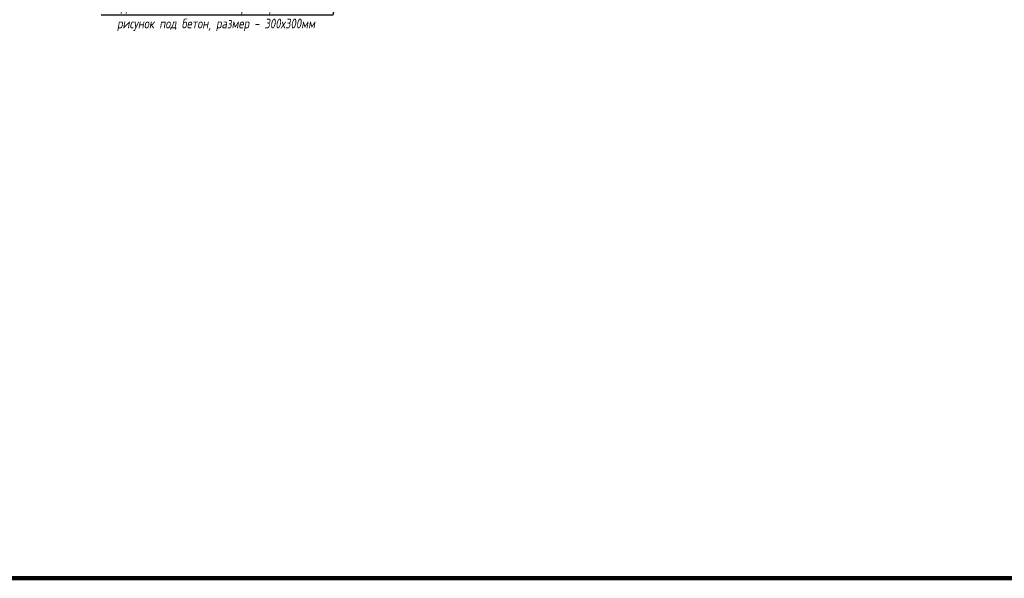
# Model space of a CAD drawing. Header units: millimetres. Extents: x -57162 to 485422, y -209335 to -9481.
# Tile 224 of 256: x 220142 to 234233, y -209335 to -201343. Entities that reach past the tile are written whole.
import ezdxf
from ezdxf import colors
from ezdxf.entities.mleader import LeaderData, LeaderLine
from ezdxf.math import Vec2, Vec3

# ---------------------------------------------------------------- set-up
doc = ezdxf.new("R2010")
doc.units = ezdxf.units.MM
doc.layers.get('Defpoints').update_dxf_attribs({"color": 31})
doc.layers.add('dim_per', color=7, linetype='Continuous', lineweight=9, true_color=0x1c3800)
doc.styles.add('fl_iso paper', font='isocpeur.ttf', dxfattribs={"width": 0.8, "oblique": 10})

msp = doc.modelspace()

# ---------------------------------------------------------------- linework, layer by layer
at = {"layer": 'Defpoints', "color": 1, "lineweight": 100}
msp.add_lwpolyline([(136924.2, -185610.3), (320428.3, -185610.3), (320428.3, -209334.7), (136924.2, -209334.7)], close=True, dxfattribs=at)

# ---------------------------------------------------------------- leaders
at = {"layer": 'dim_per', "linetype": 'ByBlock'}
ml = msp.add_multileader_mtext('Standard', dxfattribs=at)
ml.set_content('Отделка стен - плитка керамогранитная\\Pрисунок под бетон, размер - 300х300мм', color=256, style='fl_iso paper')
ml.set_leader_properties()
ml.build(insert=Vec2(0, 0))
ml.multileader.update_dxf_attribs({"text_left_attachment_type": 6, "text_right_attachment_type": 6, "dogleg_length": 252.8})
ctx = ml.context
ctx.base_point, ctx.char_height, ctx.plane_origin = Vec3(221331.9, -201276), 140, Vec3(224901, -199582.8)
ctx.left_attachment, ctx.right_attachment, ctx.text_align_type = 6, 6, 2
notes = []
notes.append((ctx, [(1, (1, 1, 0), (224623.5, -201276), (-1, 0), 252.8, [(0, [(224901, -199582.8)], 0, [])])]))
ctx.mtext.insert, ctx.mtext.alignment, ctx.mtext.flow_direction = Vec3(224368.7, -201094), 3, 5
for ctx, leaders in notes:
    for number, flags, end, landing, length, lines in leaders:
        leader = LeaderData()
        leader.index, (leader.has_last_leader_line, leader.has_dogleg_vector, leader.attachment_direction) = number, flags
        leader.last_leader_point, leader.dogleg_vector, leader.dogleg_length = Vec3(end), Vec3(landing), length
        for number, points, colour, breaks in lines:
            line = LeaderLine()
            line.index, line.vertices, line.color, line.breaks = number, Vec3.list(points), colors.encode_raw_color(colour), breaks
            leader.lines.append(line)
        ctx.leaders.append(leader)

doc.saveas('drawing.dxf')
